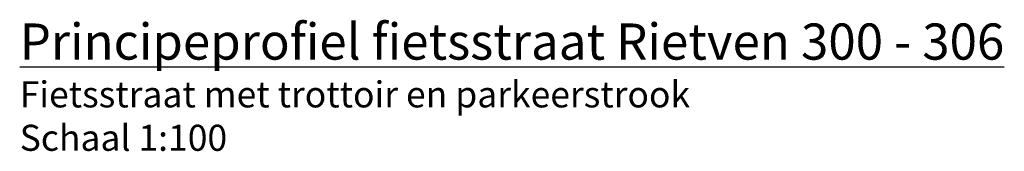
# Model space of a CAD drawing. Header units: millimetres. Extents: x 162876 to 168130, y 402614 to 405602.
# Tile 107 of 256: x 168119.416 to 168126.228, y 403535.933 to 403536.842. Entities that reach past the tile are written whole.
import ezdxf

# ---------------------------------------------------------------- set-up
doc = ezdxf.new("R2010")
doc.units = ezdxf.units.MM
doc.layers.add('X-CA190022.004-UO-DWP_Principeprofielen_v0.2$0$X-XX-AL-T18', color=7, linetype='Continuous', lineweight=18)
doc.layers.add('X-CA190022.004-UO-DWP_Principeprofielen_v0.2$0$X-XX-AL-T25', color=7, linetype='Continuous', lineweight=25)
doc.styles.add('X-CA190022.004-UO-DWP_Principeprofielen_v0.2$0$NLCS-ISO-M100-T18', font='NLCS-ISO.ttf', dxfattribs={"height": 0.18})
doc.styles.add('X-CA190022.004-UO-DWP_Principeprofielen_v0.2$0$NLCS-ISO-M100-T25', font='NLCS-ISO.ttf', dxfattribs={"height": 0.25})

msp = doc.modelspace()

# ---------------------------------------------------------------- texts
at = {"layer": 'X-CA190022.004-UO-DWP_Principeprofielen_v0.2$0$X-XX-AL-T18', "insert": (168119.4157, 403536.416), "char_height": 0.18, "attachment_point": 1, "style": 'X-CA190022.004-UO-DWP_Principeprofielen_v0.2$0$NLCS-ISO-M100-T18'}
msp.add_mtext_dynamic_manual_height_columns('Fietsstraat met trottoir en parkeerstrook\\PSchaal 1:100', width=5.031251, gutter_width=0.9, heights=[0], dxfattribs=at)
at = {"layer": 'X-CA190022.004-UO-DWP_Principeprofielen_v0.2$0$X-XX-AL-T25', "insert": (168119.4157, 403536.816), "char_height": 0.25, "attachment_point": 1, "style": 'X-CA190022.004-UO-DWP_Principeprofielen_v0.2$0$NLCS-ISO-M100-T25'}
msp.add_mtext_dynamic_manual_height_columns('{\\LPrincipeprofiel fietsstraat Rietven 300 - 306}', width=7.206273, gutter_width=1.25, heights=[0], dxfattribs=at)

doc.saveas('drawing.dxf')
